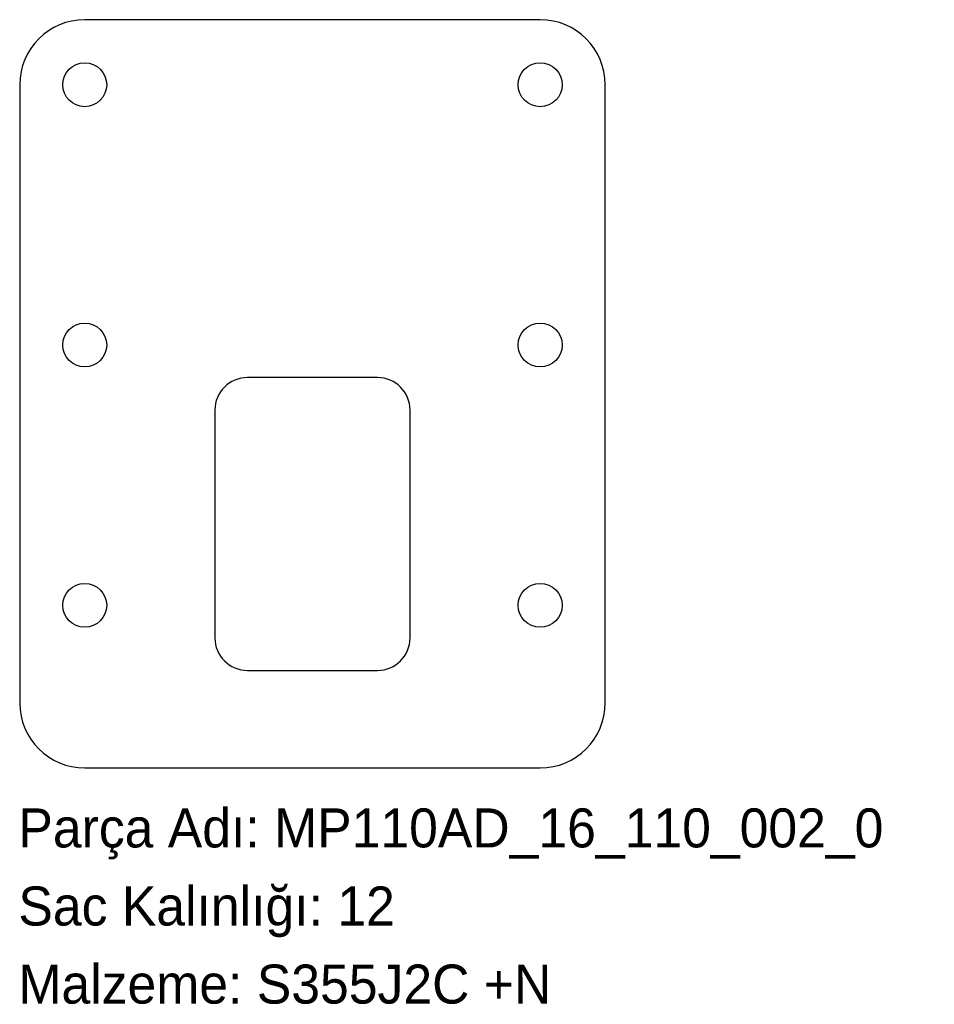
# Model space of a CAD drawing. Header units: millimetres. Extents: x 0 to 282, y -72 to 230.
import ezdxf

# ---------------------------------------------------------------- set-up
doc = ezdxf.new("R2010")
doc.units = ezdxf.units.MM
doc.linetypes.add('SLD-Katı', pattern=[0])
doc.linetypes.add('SLD-Sürekli', pattern=[0])
doc.layers.add('METIN', color=96, linetype='SLD-Katı')
doc.styles.add('SLDTEXTSTYLE0', font='ARIAL.TTF', dxfattribs={"width": 0.948, "bigfont": 'bigfont'})
doc.styles.add('SLDTEXTSTYLE1', font='ARIAL.TTF', dxfattribs={"width": 0.948})

msp = doc.modelspace()

# ---------------------------------------------------------------- linework, layer by layer
at = {"color": 7, "linetype": 'SLD-Sürekli', "lineweight": 25}
for p, q in [((160.4, 230.4), (20.4, 230.4)), ((0.4, 210.4), (0.4, 20.4)), ((180.4, 20.4), (180.4, 210.4)), ((110.4, 120.4), (70.4, 120.4)), ((60.4, 110.4), (60.4, 40.4)), ((120.4, 40.4), (120.4, 110.4)), ((70.4, 30.4), (110.4, 30.4)), ((20.4, 0.4), (160.4, 0.4))]:
    msp.add_line(p, q, dxfattribs=at)
for centre in [(20.4, 210.4), (160.4, 210.4), (20.4, 130.4), (160.4, 130.4), (20.4, 50.4), (160.4, 50.4)]:
    msp.add_circle(centre, 6.75, dxfattribs=at)
for centre, radius, start, end in [((20.4, 210.4), 20, 90, 180), ((160.4, 210.4), 20, 0, 90), ((70.4, 110.4), 10, 90, 180), ((110.4, 110.4), 10, 0, 90), ((70.4, 40.4), 10, 180, 270), ((110.4, 40.4), 10, 270, 0), ((20.4, 20.4), 20, 180, 270), ((160.4, 20.4), 20, 270, 0)]:
    msp.add_arc(centre, radius, start, end, dxfattribs=at)

# ---------------------------------------------------------------- texts
at = {"layer": 'METIN', "char_height": 12, "attachment_point": 1}
for s, insert, style in [('Parça Adı: MP110AD_16_110_002_0', (0, -12.03), 'SLDTEXTSTYLE0'), ('Sac Kalınlığı: 12', (0, -36.03), 'SLDTEXTSTYLE0'), ('Malzeme: S355J2C +N', (0, -60.03), 'SLDTEXTSTYLE1')]:
    msp.add_mtext(s, dxfattribs=dict(at, insert=insert, style=style))

doc.saveas('drawing.dxf')
